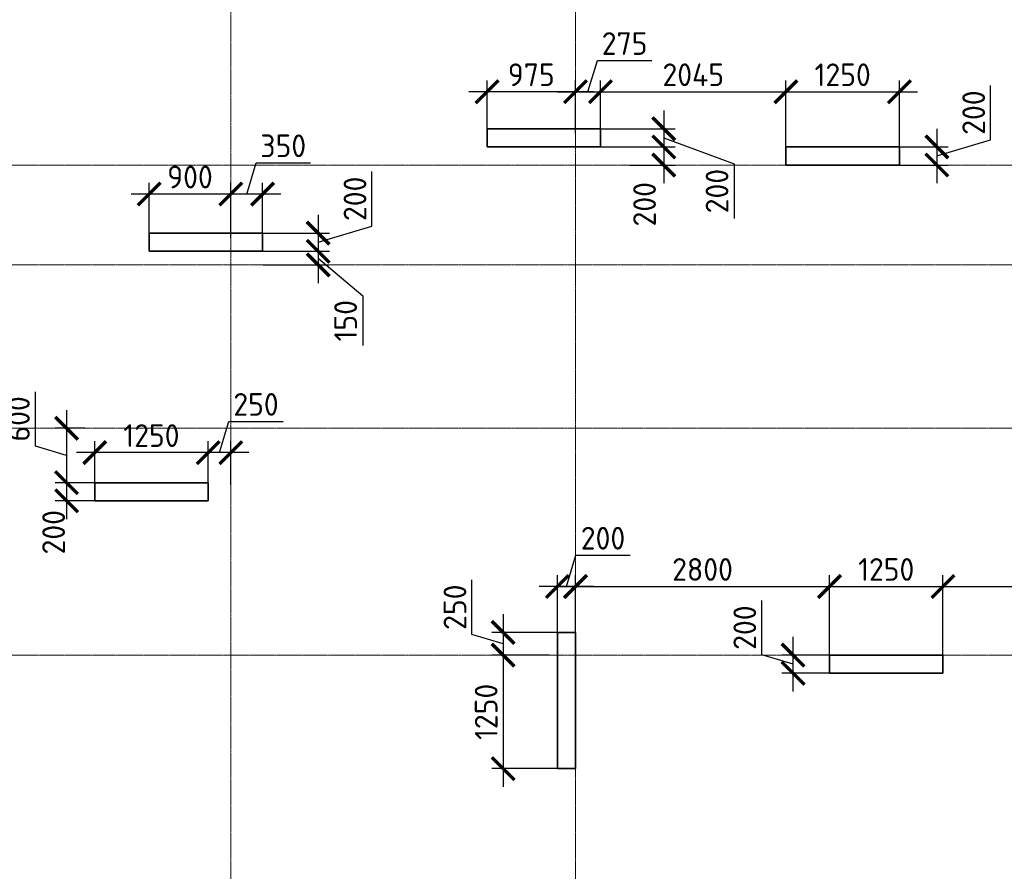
# Model space of a CAD drawing. Header units: millimetres. Extents: x 263826 to 1718326, y -423071 to 70137.
# Tile 28 of 256: x 478915 to 489769, y -376311 to -366927. Entities that reach past the tile are written whole.
import ezdxf

# ---------------------------------------------------------------- set-up
doc = ezdxf.new("R2010")
doc.units = ezdxf.units.MM
doc.linetypes.add('______5', pattern=[1100, 800, -100, 100, -100])
doc.linetypes.add('осевая', pattern=[50.8, 31.75, -6.35, 6.35, -6.35])
doc.layers.add('Колонна_ бетон', color=7, linetype='Continuous', lineweight=50, true_color=0xb4b496)
doc.layers.add('Оси', color=40, linetype='______5', lineweight=18)
doc.layers.add('РАЗМЕРЫ', color=1, linetype='Continuous', lineweight=9)
doc.styles.add('GOST-2.304_Type-B', font='GOST_Common.ttf')
doc.dimstyles.new('СПДС', dxfattribs={"dimscale": 100, "dimtxt": 2.5, "dimasz": 2.5, "dimexe": 1.25, "dimexo": 0, "dimtad": 1, "dimdec": 0, "dimtxsty": 'GOST-2.304_Type-B', "dimblk": 'ARCHTICK', "dimcen": 2.5, "dimdle": 2, "dimadec": 0, "dimazin": 2, "dimtfac": 0.75, "dimtdec": 0, "dimtmove": 1, "dimatfit": 3, "dimfxl": 1, "dimtolj": 1, "dimarcsym": 1})

# ---------------------------------------------------------------- blocks, each defined once
blk = doc.blocks.new('оси2')
at = {"layer": 'Оси', "color": 16, "linetype": 'осевая', "lineweight": 0, "ltscale": 0.5, "transparency": 33554687}
for p, q in [((1020445.5, 5465.4), (1020445.5, -20739.3)), ((1024245.5, 5465.4), (1024245.5, -20739.3)), ((979200, -4392.9), (1032582.1, -4392.9)), ((979200, -5492.9), (1032582.1, -5492.9)), ((979200, -7292.9), (1032582.1, -7292.9)), ((979200, -9792.9), (1032582.1, -9792.9))]:
    blk.add_line(p, q, dxfattribs=at)
blk = doc.blocks.new('_ArchTick')
at = {"color": 0, "linetype": 'ByBlock', "const_width": 0.15}
blk.add_lwpolyline([(-0.5, -0.5), (0.5, 0.5)], dxfattribs=at)
blk = doc.blocks.new('*D1417')
at = {"layer": 'DEFPOINTS', "color": 0, "lineweight": 0, "transparency": 16777216}
for p in [(484842, -373173), (484842, -373851, -360), (485042, -373851, -360)]:
    blk.add_point(p, dxfattribs=at)
at = {"layer": 'РАЗМЕРЫ', "color": 0, "lineweight": -2, "transparency": 16777216}
for p, q in [((484942, -373173), (485045, -372829)), ((485045, -372829), (485645, -372829)), ((484842, -373851), (484842, -373048)), ((485042, -373851), (485042, -373048)), ((485242, -373173), (484642, -373173))]:
    blk.add_line(p, q, dxfattribs=at)
at = {"layer": 'РАЗМЕРЫ', "color": 0, "lineweight": -2, "transparency": 16777216, "xscale": 250, "yscale": 250, "zscale": 250, "rotation": 180}
blk.add_blockref('_ArchTick', (484842, -373173), dxfattribs=at)
at = {"layer": 'РАЗМЕРЫ', "color": 0, "lineweight": -2, "transparency": 16777216, "xscale": 250, "yscale": 250, "zscale": 250}
blk.add_blockref('_ArchTick', (485042, -373173), dxfattribs=at)
at = {"layer": 'РАЗМЕРЫ', "color": 0, "lineweight": 0, "transparency": 16777216, "insert": (485345, -372641), "char_height": 250, "attachment_point": 5, "style": 'GOST-2.304_Type-B'}
blk.add_mtext('\\A1;200', dxfattribs=at)
blk = doc.blocks.new('*D1418')
at = {"layer": 'DEFPOINTS', "color": 0, "lineweight": 0, "transparency": 16777216}
for p in [(484942, -373679, -200), (484244, -373929), (484752, -373929, -560)]:
    blk.add_point(p, dxfattribs=at)
at = {"layer": 'РАЗМЕРЫ', "color": 0, "lineweight": -2, "transparency": 16777216}
for p, q in [((483900, -373701), (483900, -373101)), ((484244, -373479), (484244, -374129)), ((484942, -373679), (484119, -373679)), ((484244, -373804), (483900, -373701)), ((484752, -373929), (484119, -373929))]:
    blk.add_line(p, q, dxfattribs=at)
at = {"layer": 'РАЗМЕРЫ', "color": 0, "lineweight": -2, "transparency": 16777216, "xscale": 250, "yscale": 250, "zscale": 250}
for p, rotation in [((484244, -373679), 90), ((484244, -373929), 270)]:
    blk.add_blockref('_ArchTick', p, dxfattribs=dict(at, rotation=rotation))
at = {"layer": 'РАЗМЕРЫ', "color": 0, "lineweight": 0, "transparency": 16777216, "insert": (483713, -373401), "char_height": 250, "attachment_point": 5, "rotation": 90, "style": 'GOST-2.304_Type-B'}
blk.add_mtext('\\A1;250', dxfattribs=at)
blk = doc.blocks.new('*D1419')
at = {"layer": 'DEFPOINTS', "color": 0, "lineweight": 0, "transparency": 16777216}
for p in [(484752, -373929, -560), (484244, -375179), (484942, -375179, -200)]:
    blk.add_point(p, dxfattribs=at)
at = {"layer": 'РАЗМЕРЫ', "color": 0, "lineweight": -2, "transparency": 16777216}
for p, q in [((484244, -373729), (484244, -375379)), ((484752, -373929), (484119, -373929)), ((484942, -375179), (484119, -375179))]:
    blk.add_line(p, q, dxfattribs=at)
at = {"layer": 'РАЗМЕРЫ', "color": 0, "lineweight": -2, "transparency": 16777216, "xscale": 250, "yscale": 250, "zscale": 250}
for p, rotation in [((484244, -373929), 90), ((484244, -375179), 270)]:
    blk.add_blockref('_ArchTick', p, dxfattribs=dict(at, rotation=rotation))
at = {"layer": 'РАЗМЕРЫ', "color": 0, "lineweight": 0, "transparency": 16777216, "insert": (484057, -374554), "char_height": 250, "attachment_point": 5, "rotation": 90, "style": 'GOST-2.304_Type-B'}
blk.add_mtext('\\A1;1250', dxfattribs=at)
blk = doc.blocks.new('*D1420')
at = {"layer": 'DEFPOINTS', "color": 0, "lineweight": 0, "transparency": 16777216}
for p in [(487842, -373173), (485042, -373851, -360), (487842, -373979)]:
    blk.add_point(p, dxfattribs=at)
at = {"layer": 'РАЗМЕРЫ', "color": 0, "lineweight": -2, "transparency": 16777216}
for p, q in [((485042, -373851), (485042, -373048)), ((487842, -373979), (487842, -373048)), ((484842, -373173), (488042, -373173))]:
    blk.add_line(p, q, dxfattribs=at)
at = {"layer": 'РАЗМЕРЫ', "color": 0, "lineweight": -2, "transparency": 16777216, "xscale": 250, "yscale": 250, "zscale": 250, "rotation": 180}
blk.add_blockref('_ArchTick', (485042, -373173), dxfattribs=at)
at = {"layer": 'РАЗМЕРЫ', "color": 0, "lineweight": -2, "transparency": 16777216, "xscale": 250, "yscale": 250, "zscale": 250}
blk.add_blockref('_ArchTick', (487842, -373173), dxfattribs=at)
at = {"layer": 'РАЗМЕРЫ', "color": 0, "lineweight": 0, "transparency": 16777216, "insert": (486442, -372985), "char_height": 250, "attachment_point": 5, "style": 'GOST-2.304_Type-B'}
blk.add_mtext('\\A1;2800', dxfattribs=at)
blk = doc.blocks.new('*D1421')
at = {"layer": 'DEFPOINTS', "color": 0, "lineweight": 0, "transparency": 16777216}
for p in [(489092, -373173), (487842, -373979), (489092, -373979)]:
    blk.add_point(p, dxfattribs=at)
at = {"layer": 'РАЗМЕРЫ', "color": 0, "lineweight": -2, "transparency": 16777216}
for p, q in [((487842, -373979), (487842, -373048)), ((489092, -373979), (489092, -373048)), ((487642, -373173), (489292, -373173))]:
    blk.add_line(p, q, dxfattribs=at)
at = {"layer": 'РАЗМЕРЫ', "color": 0, "lineweight": -2, "transparency": 16777216, "xscale": 250, "yscale": 250, "zscale": 250, "rotation": 180}
blk.add_blockref('_ArchTick', (487842, -373173), dxfattribs=at)
at = {"layer": 'РАЗМЕРЫ', "color": 0, "lineweight": -2, "transparency": 16777216, "xscale": 250, "yscale": 250, "zscale": 250}
blk.add_blockref('_ArchTick', (489092, -373173), dxfattribs=at)
at = {"layer": 'РАЗМЕРЫ', "color": 0, "lineweight": 0, "transparency": 16777216, "insert": (488467, -372985), "char_height": 250, "attachment_point": 5, "style": 'GOST-2.304_Type-B'}
blk.add_mtext('\\A1;1250', dxfattribs=at)
blk = doc.blocks.new('*D1422')
at = {"layer": 'DEFPOINTS', "color": 0, "lineweight": 0, "transparency": 16777216}
for p in [(491242, -373173), (491242, -373833), (489092, -373979)]:
    blk.add_point(p, dxfattribs=at)
at = {"layer": 'РАЗМЕРЫ', "color": 0, "lineweight": -2, "transparency": 16777216}
for p, q in [((489092, -373979), (489092, -373048)), ((491242, -373833), (491242, -373048)), ((488892, -373173), (491442, -373173))]:
    blk.add_line(p, q, dxfattribs=at)
at = {"layer": 'РАЗМЕРЫ', "color": 0, "lineweight": -2, "transparency": 16777216, "xscale": 250, "yscale": 250, "zscale": 250, "rotation": 180}
blk.add_blockref('_ArchTick', (489092, -373173), dxfattribs=at)
at = {"layer": 'РАЗМЕРЫ', "color": 0, "lineweight": -2, "transparency": 16777216, "xscale": 250, "yscale": 250, "zscale": 250}
blk.add_blockref('_ArchTick', (491242, -373173), dxfattribs=at)
at = {"layer": 'РАЗМЕРЫ', "color": 0, "lineweight": 0, "transparency": 16777216, "insert": (490167, -372985), "char_height": 250, "attachment_point": 5, "style": 'GOST-2.304_Type-B'}
blk.add_mtext('\\A1;2150', dxfattribs=at)
blk = doc.blocks.new('*D1452')
at = {"layer": 'DEFPOINTS', "color": 0, "lineweight": 0, "transparency": 16777216}
for p in [(485317, -367721), (485042, -368179), (485317, -368179)]:
    blk.add_point(p, dxfattribs=at)
at = {"layer": 'РАЗМЕРЫ', "color": 0, "lineweight": -2, "transparency": 16777216}
for p, q in [((485179, -367721), (485283, -367377)), ((485283, -367377), (485883, -367377)), ((485042, -368179), (485042, -367596)), ((485317, -368179), (485317, -367596)), ((484842, -367721), (485517, -367721))]:
    blk.add_line(p, q, dxfattribs=at)
at = {"layer": 'РАЗМЕРЫ', "color": 0, "lineweight": -2, "transparency": 16777216, "xscale": 250, "yscale": 250, "zscale": 250, "rotation": 180}
blk.add_blockref('_ArchTick', (485042, -367721), dxfattribs=at)
at = {"layer": 'РАЗМЕРЫ', "color": 0, "lineweight": -2, "transparency": 16777216, "xscale": 250, "yscale": 250, "zscale": 250}
blk.add_blockref('_ArchTick', (485317, -367721), dxfattribs=at)
at = {"layer": 'РАЗМЕРЫ', "color": 0, "lineweight": 0, "transparency": 16777216, "insert": (485583, -367190), "char_height": 250, "attachment_point": 5, "style": 'GOST-2.304_Type-B'}
blk.add_mtext('\\A1;275', dxfattribs=at)
blk = doc.blocks.new('*D1453')
at = {"layer": 'DEFPOINTS', "color": 0, "lineweight": 0, "transparency": 16777216}
for p in [(484067, -367721), (484067, -368179), (485042, -368179)]:
    blk.add_point(p, dxfattribs=at)
at = {"layer": 'РАЗМЕРЫ', "color": 0, "lineweight": -2, "transparency": 16777216}
for p, q in [((484067, -368179), (484067, -367596)), ((485042, -368179), (485042, -367596)), ((485242, -367721), (483867, -367721))]:
    blk.add_line(p, q, dxfattribs=at)
at = {"layer": 'РАЗМЕРЫ', "color": 0, "lineweight": -2, "transparency": 16777216, "xscale": 250, "yscale": 250, "zscale": 250, "rotation": 180}
blk.add_blockref('_ArchTick', (484067, -367721), dxfattribs=at)
at = {"layer": 'РАЗМЕРЫ', "color": 0, "lineweight": -2, "transparency": 16777216, "xscale": 250, "yscale": 250, "zscale": 250}
blk.add_blockref('_ArchTick', (485042, -367721), dxfattribs=at)
at = {"layer": 'РАЗМЕРЫ', "color": 0, "lineweight": 0, "transparency": 16777216, "insert": (484554, -367534), "char_height": 250, "attachment_point": 5, "style": 'GOST-2.304_Type-B'}
blk.add_mtext('\\A1;975', dxfattribs=at)
blk = doc.blocks.new('*D1454')
at = {"layer": 'DEFPOINTS', "color": 0, "lineweight": 0, "transparency": 16777216}
for p in [(485317, -368129, -200), (485317, -368329, -200), (486015, -368329)]:
    blk.add_point(p, dxfattribs=at)
at = {"layer": 'РАЗМЕРЫ', "color": 0, "lineweight": -2, "transparency": 16777216}
for p, q in [((486015, -367929), (486015, -368529)), ((485317, -368129), (486140, -368129)), ((486015, -368229), (486790, -368516)), ((485317, -368329), (486140, -368329)), ((486790, -368516), (486790, -369116))]:
    blk.add_line(p, q, dxfattribs=at)
at = {"layer": 'РАЗМЕРЫ', "color": 0, "lineweight": -2, "transparency": 16777216, "xscale": 250, "yscale": 250, "zscale": 250}
for p, rotation in [((486015, -368129), 90), ((486015, -368329), 270)]:
    blk.add_blockref('_ArchTick', p, dxfattribs=dict(at, rotation=rotation))
at = {"layer": 'РАЗМЕРЫ', "color": 0, "lineweight": 0, "transparency": 16777216, "insert": (486602, -368816), "char_height": 250, "attachment_point": 5, "rotation": 90, "style": 'GOST-2.304_Type-B'}
blk.add_mtext('\\A1;200', dxfattribs=at)
blk = doc.blocks.new('*D1455')
at = {"layer": 'DEFPOINTS', "color": 0, "lineweight": 0, "transparency": 16777216}
for p in [(485728, -368329), (485640, -368529, -560), (486015, -368529)]:
    blk.add_point(p, dxfattribs=at)
at = {"layer": 'РАЗМЕРЫ', "color": 0, "lineweight": -2, "transparency": 16777216}
for p, q in [((486015, -368129), (486015, -368729)), ((485728, -368329), (486140, -368329)), ((485640, -368529), (486140, -368529))]:
    blk.add_line(p, q, dxfattribs=at)
at = {"layer": 'РАЗМЕРЫ', "color": 0, "lineweight": -2, "transparency": 16777216, "xscale": 250, "yscale": 250, "zscale": 250}
for p, rotation in [((486015, -368329), 90), ((486015, -368529), 270)]:
    blk.add_blockref('_ArchTick', p, dxfattribs=dict(at, rotation=rotation))
at = {"layer": 'РАЗМЕРЫ', "color": 0, "lineweight": 0, "transparency": 16777216, "insert": (485803, -368961), "char_height": 250, "attachment_point": 5, "rotation": 90, "style": 'GOST-2.304_Type-B'}
blk.add_mtext('\\A1;200', dxfattribs=at)
blk = doc.blocks.new('*D1456')
at = {"layer": 'DEFPOINTS', "color": 0, "lineweight": 0, "transparency": 16777216}
for p in [(487362, -367721), (485317, -368179), (487362, -368379)]:
    blk.add_point(p, dxfattribs=at)
at = {"layer": 'РАЗМЕРЫ', "color": 0, "lineweight": -2, "transparency": 16777216}
for p, q in [((485317, -368179), (485317, -367596)), ((487362, -368379), (487362, -367596)), ((485117, -367721), (487562, -367721))]:
    blk.add_line(p, q, dxfattribs=at)
at = {"layer": 'РАЗМЕРЫ', "color": 0, "lineweight": -2, "transparency": 16777216, "xscale": 250, "yscale": 250, "zscale": 250, "rotation": 180}
blk.add_blockref('_ArchTick', (485317, -367721), dxfattribs=at)
at = {"layer": 'РАЗМЕРЫ', "color": 0, "lineweight": -2, "transparency": 16777216, "xscale": 250, "yscale": 250, "zscale": 250}
blk.add_blockref('_ArchTick', (487362, -367721), dxfattribs=at)
at = {"layer": 'РАЗМЕРЫ', "color": 0, "lineweight": 0, "transparency": 16777216, "insert": (486340, -367534), "char_height": 250, "attachment_point": 5, "style": 'GOST-2.304_Type-B'}
blk.add_mtext('\\A1;2045', dxfattribs=at)
blk = doc.blocks.new('*D1457')
at = {"layer": 'DEFPOINTS', "color": 0, "lineweight": 0, "transparency": 16777216}
for p in [(488612, -367721), (487362, -368379), (488612, -368379)]:
    blk.add_point(p, dxfattribs=at)
at = {"layer": 'РАЗМЕРЫ', "color": 0, "lineweight": -2, "transparency": 16777216}
for p, q in [((487362, -368379), (487362, -367596)), ((488612, -368379), (488612, -367596)), ((487162, -367721), (488812, -367721))]:
    blk.add_line(p, q, dxfattribs=at)
at = {"layer": 'РАЗМЕРЫ', "color": 0, "lineweight": -2, "transparency": 16777216, "xscale": 250, "yscale": 250, "zscale": 250, "rotation": 180}
blk.add_blockref('_ArchTick', (487362, -367721), dxfattribs=at)
at = {"layer": 'РАЗМЕРЫ', "color": 0, "lineweight": -2, "transparency": 16777216, "xscale": 250, "yscale": 250, "zscale": 250}
blk.add_blockref('_ArchTick', (488612, -367721), dxfattribs=at)
at = {"layer": 'РАЗМЕРЫ', "color": 0, "lineweight": 0, "transparency": 16777216, "insert": (487987, -367534), "char_height": 250, "attachment_point": 5, "style": 'GOST-2.304_Type-B'}
blk.add_mtext('\\A1;1250', dxfattribs=at)
blk = doc.blocks.new('*D1458')
at = {"layer": 'DEFPOINTS', "color": 0, "lineweight": 0, "transparency": 16777216}
for p in [(488612, -368329), (488612, -368529, -560), (489025, -368529)]:
    blk.add_point(p, dxfattribs=at)
at = {"layer": 'РАЗМЕРЫ', "color": 0, "lineweight": -2, "transparency": 16777216}
for p, q in [((489618, -368251), (489618, -367651)), ((489025, -368129), (489025, -368729)), ((489025, -368429), (489618, -368251)), ((488612, -368329), (489150, -368329)), ((488612, -368529), (489150, -368529))]:
    blk.add_line(p, q, dxfattribs=at)
at = {"layer": 'РАЗМЕРЫ', "color": 0, "lineweight": -2, "transparency": 16777216, "xscale": 250, "yscale": 250, "zscale": 250}
for p, rotation in [((489025, -368329), 90), ((489025, -368529), 270)]:
    blk.add_blockref('_ArchTick', p, dxfattribs=dict(at, rotation=rotation))
at = {"layer": 'РАЗМЕРЫ', "color": 0, "lineweight": 0, "transparency": 16777216, "insert": (489431, -367951), "char_height": 250, "attachment_point": 5, "rotation": 90, "style": 'GOST-2.304_Type-B'}
blk.add_mtext('\\A1;200', dxfattribs=at)
blk = doc.blocks.new('*D1459')
at = {"layer": 'DEFPOINTS', "color": 0, "lineweight": 0, "transparency": 16777216}
for p in [(481592, -369279), (481592, -369479), (482205, -369479)]:
    blk.add_point(p, dxfattribs=at)
at = {"layer": 'РАЗМЕРЫ', "color": 0, "lineweight": -2, "transparency": 16777216}
for p, q in [((482798, -369201), (482798, -368601)), ((482205, -369079), (482205, -369679)), ((482205, -369379), (482798, -369201)), ((481592, -369279), (482330, -369279)), ((481592, -369479), (482330, -369479))]:
    blk.add_line(p, q, dxfattribs=at)
at = {"layer": 'РАЗМЕРЫ', "color": 0, "lineweight": -2, "transparency": 16777216, "xscale": 250, "yscale": 250, "zscale": 250}
for p, rotation in [((482205, -369279), 90), ((482205, -369479), 270)]:
    blk.add_blockref('_ArchTick', p, dxfattribs=dict(at, rotation=rotation))
at = {"layer": 'РАЗМЕРЫ', "color": 0, "lineweight": 0, "transparency": 16777216, "insert": (482611, -368901), "char_height": 250, "attachment_point": 5, "rotation": 90, "style": 'GOST-2.304_Type-B'}
blk.add_mtext('\\A1;200', dxfattribs=at)
blk = doc.blocks.new('*D1460')
at = {"layer": 'DEFPOINTS', "color": 0, "lineweight": 0, "transparency": 16777216}
for p in [(481669, -369479), (481600, -369629, -560), (482205, -369629)]:
    blk.add_point(p, dxfattribs=at)
at = {"layer": 'РАЗМЕРЫ', "color": 0, "lineweight": -2, "transparency": 16777216}
for p, q in [((482205, -369279), (482205, -369829)), ((481669, -369479), (482330, -369479)), ((482205, -369554), (482696, -369969)), ((481600, -369629), (482330, -369629)), ((482696, -369969), (482696, -370519))]:
    blk.add_line(p, q, dxfattribs=at)
at = {"layer": 'РАЗМЕРЫ', "color": 0, "lineweight": -2, "transparency": 16777216, "xscale": 250, "yscale": 250, "zscale": 250}
for p, rotation in [((482205, -369479), 90), ((482205, -369629), 270)]:
    blk.add_blockref('_ArchTick', p, dxfattribs=dict(at, rotation=rotation))
at = {"layer": 'РАЗМЕРЫ', "color": 0, "lineweight": 0, "transparency": 16777216, "insert": (482508, -370244), "char_height": 250, "attachment_point": 5, "rotation": 90, "style": 'GOST-2.304_Type-B'}
blk.add_mtext('\\A1;150', dxfattribs=at)
blk = doc.blocks.new('*D1461')
at = {"layer": 'DEFPOINTS', "color": 0, "lineweight": 0, "transparency": 16777216}
for p in [(481242, -368849), (481242, -369329), (481592, -369329)]:
    blk.add_point(p, dxfattribs=at)
at = {"layer": 'РАЗМЕРЫ', "color": 0, "lineweight": -2, "transparency": 16777216}
for p, q in [((481417, -368849), (481520, -368505)), ((481520, -368505), (482120, -368505)), ((481242, -369329), (481242, -368724)), ((481592, -369329), (481592, -368724)), ((481792, -368849), (481042, -368849))]:
    blk.add_line(p, q, dxfattribs=at)
at = {"layer": 'РАЗМЕРЫ', "color": 0, "lineweight": -2, "transparency": 16777216, "xscale": 250, "yscale": 250, "zscale": 250, "rotation": 180}
blk.add_blockref('_ArchTick', (481242, -368849), dxfattribs=at)
at = {"layer": 'РАЗМЕРЫ', "color": 0, "lineweight": -2, "transparency": 16777216, "xscale": 250, "yscale": 250, "zscale": 250}
blk.add_blockref('_ArchTick', (481592, -368849), dxfattribs=at)
at = {"layer": 'РАЗМЕРЫ', "color": 0, "lineweight": 0, "transparency": 16777216, "insert": (481820, -368317), "char_height": 250, "attachment_point": 5, "style": 'GOST-2.304_Type-B'}
blk.add_mtext('\\A1;350', dxfattribs=at)
blk = doc.blocks.new('*D1462')
at = {"layer": 'DEFPOINTS', "color": 0, "lineweight": 0, "transparency": 16777216}
for p in [(480342, -368849), (481242, -369138), (480342, -369329)]:
    blk.add_point(p, dxfattribs=at)
at = {"layer": 'РАЗМЕРЫ', "color": 0, "lineweight": -2, "transparency": 16777216}
for p, q in [((480342, -369329), (480342, -368724)), ((481242, -369138), (481242, -368724)), ((481442, -368849), (480142, -368849))]:
    blk.add_line(p, q, dxfattribs=at)
at = {"layer": 'РАЗМЕРЫ', "color": 0, "lineweight": -2, "transparency": 16777216, "xscale": 250, "yscale": 250, "zscale": 250, "rotation": 180}
blk.add_blockref('_ArchTick', (480342, -368849), dxfattribs=at)
at = {"layer": 'РАЗМЕРЫ', "color": 0, "lineweight": -2, "transparency": 16777216, "xscale": 250, "yscale": 250, "zscale": 250}
blk.add_blockref('_ArchTick', (481242, -368849), dxfattribs=at)
at = {"layer": 'РАЗМЕРЫ', "color": 0, "lineweight": 0, "transparency": 16777216, "insert": (480792, -368661), "char_height": 250, "attachment_point": 5, "style": 'GOST-2.304_Type-B'}
blk.add_mtext('\\A1;900', dxfattribs=at)
blk = doc.blocks.new('*D1463')
at = {"layer": 'DEFPOINTS', "color": 0, "lineweight": 0, "transparency": 16777216}
for p in [(480992, -371698), (481242, -372051), (480992, -372079)]:
    blk.add_point(p, dxfattribs=at)
at = {"layer": 'РАЗМЕРЫ', "color": 0, "lineweight": -2, "transparency": 16777216}
for p, q in [((481117, -371698), (481220, -371354)), ((481220, -371354), (481820, -371354)), ((480992, -372079), (480992, -371573)), ((481242, -372051), (481242, -371573)), ((481442, -371698), (480792, -371698))]:
    blk.add_line(p, q, dxfattribs=at)
at = {"layer": 'РАЗМЕРЫ', "color": 0, "lineweight": -2, "transparency": 16777216, "xscale": 250, "yscale": 250, "zscale": 250, "rotation": 180}
blk.add_blockref('_ArchTick', (480992, -371698), dxfattribs=at)
at = {"layer": 'РАЗМЕРЫ', "color": 0, "lineweight": -2, "transparency": 16777216, "xscale": 250, "yscale": 250, "zscale": 250}
blk.add_blockref('_ArchTick', (481242, -371698), dxfattribs=at)
at = {"layer": 'РАЗМЕРЫ', "color": 0, "lineweight": 0, "transparency": 16777216, "insert": (481520, -371166), "char_height": 250, "attachment_point": 5, "style": 'GOST-2.304_Type-B'}
blk.add_mtext('\\A1;250', dxfattribs=at)
blk = doc.blocks.new('*D1464')
at = {"layer": 'DEFPOINTS', "color": 0, "lineweight": 0, "transparency": 16777216}
for p in [(479742, -371698), (479742, -372079), (480992, -372079)]:
    blk.add_point(p, dxfattribs=at)
at = {"layer": 'РАЗМЕРЫ', "color": 0, "lineweight": -2, "transparency": 16777216}
for p, q in [((479742, -372079), (479742, -371573)), ((480992, -372079), (480992, -371573)), ((481192, -371698), (479542, -371698))]:
    blk.add_line(p, q, dxfattribs=at)
at = {"layer": 'РАЗМЕРЫ', "color": 0, "lineweight": -2, "transparency": 16777216, "xscale": 250, "yscale": 250, "zscale": 250, "rotation": 180}
blk.add_blockref('_ArchTick', (479742, -371698), dxfattribs=at)
at = {"layer": 'РАЗМЕРЫ', "color": 0, "lineweight": -2, "transparency": 16777216, "xscale": 250, "yscale": 250, "zscale": 250}
blk.add_blockref('_ArchTick', (480992, -371698), dxfattribs=at)
at = {"layer": 'РАЗМЕРЫ', "color": 0, "lineweight": 0, "transparency": 16777216, "insert": (480367, -371510), "char_height": 250, "attachment_point": 5, "style": 'GOST-2.304_Type-B'}
blk.add_mtext('\\A1;1250', dxfattribs=at)
blk = doc.blocks.new('*D1465')
at = {"layer": 'DEFPOINTS', "color": 0, "lineweight": 0, "transparency": 16777216}
for p in [(479633, -371429, -560), (479432, -372029), (479800, -372029, -200)]:
    blk.add_point(p, dxfattribs=at)
at = {"layer": 'РАЗМЕРЫ', "color": 0, "lineweight": -2, "transparency": 16777216}
for p, q in [((479088, -371626), (479088, -371026)), ((479432, -371229), (479432, -372229)), ((479633, -371429), (479307, -371429)), ((479432, -371729), (479088, -371626)), ((479800, -372029), (479307, -372029))]:
    blk.add_line(p, q, dxfattribs=at)
at = {"layer": 'РАЗМЕРЫ', "color": 0, "lineweight": -2, "transparency": 16777216, "xscale": 250, "yscale": 250, "zscale": 250}
for p, rotation in [((479432, -371429), 90), ((479432, -372029), 270)]:
    blk.add_blockref('_ArchTick', p, dxfattribs=dict(at, rotation=rotation))
at = {"layer": 'РАЗМЕРЫ', "color": 0, "lineweight": 0, "transparency": 16777216, "insert": (478901, -371326), "char_height": 250, "attachment_point": 5, "rotation": 90, "style": 'GOST-2.304_Type-B'}
blk.add_mtext('\\A1;600', dxfattribs=at)
blk = doc.blocks.new('*D1466')
at = {"layer": 'DEFPOINTS', "color": 0, "lineweight": 0, "transparency": 16777216}
for p in [(479877, -372029, -200), (479432, -372229), (479877, -372229, -200)]:
    blk.add_point(p, dxfattribs=at)
at = {"layer": 'РАЗМЕРЫ', "color": 0, "lineweight": -2, "transparency": 16777216}
for p, q in [((479432, -371829), (479432, -372429)), ((479877, -372029), (479307, -372029)), ((479877, -372229), (479307, -372229))]:
    blk.add_line(p, q, dxfattribs=at)
at = {"layer": 'РАЗМЕРЫ', "color": 0, "lineweight": -2, "transparency": 16777216, "xscale": 250, "yscale": 250, "zscale": 250}
for p, rotation in [((479432, -372029), 90), ((479432, -372229), 270)]:
    blk.add_blockref('_ArchTick', p, dxfattribs=dict(at, rotation=rotation))
at = {"layer": 'РАЗМЕРЫ', "color": 0, "lineweight": 0, "transparency": 16777216, "insert": (479289, -372575), "char_height": 250, "attachment_point": 5, "rotation": 90, "style": 'GOST-2.304_Type-B'}
blk.add_mtext('\\A1;200', dxfattribs=at)
blk = doc.blocks.new('*D1590')
at = {"layer": 'DEFPOINTS', "color": 0, "transparency": 16777216}
for p in [(487440, -373929), (487951, -373929, -200), (487842, -374129, 360)]:
    blk.add_point(p, dxfattribs=at)
at = {"layer": 'РАЗМЕРЫ', "color": 0, "lineweight": -2, "transparency": 16777216}
for p, q in [((487096, -373926), (487096, -373326)), ((487440, -374329), (487440, -373729)), ((487440, -374029), (487096, -373926)), ((487951, -373929), (487315, -373929)), ((487842, -374129), (487315, -374129))]:
    blk.add_line(p, q, dxfattribs=at)
at = {"layer": 'РАЗМЕРЫ', "color": 0, "lineweight": -2, "transparency": 16777216, "xscale": 250, "yscale": 250, "zscale": 250}
for p, rotation in [((487440, -373929), 90), ((487440, -374129), 270)]:
    blk.add_blockref('_ArchTick', p, dxfattribs=dict(at, rotation=rotation))
at = {"layer": 'РАЗМЕРЫ', "color": 0, "lineweight": 0, "transparency": 16777216, "insert": (486908, -373626), "char_height": 250, "attachment_point": 5, "rotation": 90, "style": 'GOST-2.304_Type-B'}
blk.add_mtext('\\A1;200', dxfattribs=at)

msp = doc.modelspace()

# ---------------------------------------------------------------- linework, layer by layer
at = {"layer": 'Колонна_ бетон', "color": 180, "linetype": 'Continuous', "lineweight": 35, "transparency": 33554687}
for p, q in [((484066.8803, -368128.85679, -200), (484066.8803, -368328.85679, -200)), ((485316.88027, -368128.85679, -200), (484066.8803, -368128.85679, -200)), ((485316.88027, -368328.85679, -200), (485316.88027, -368128.85679, -200)), ((485316.88027, -368328.85679, -200), (484066.8803, -368328.85679, -200)), ((487361.88034, -368328.85679, -200), (487361.88034, -368528.85679, -200)), ((488611.8803, -368328.85679, -200), (487361.88034, -368328.85679, -200)), ((488611.8803, -368328.85679, -200), (488611.8803, -368528.85679, -200)), ((487361.88034, -368528.85679, -200), (488611.8803, -368528.85679, -200)), ((480341.8803, -369478.85679, -200), (480341.8803, -369278.85679, -200)), ((481591.88027, -369278.85679, -200), (480341.8803, -369278.85679, -200)), ((481591.88027, -369278.85679, -200), (481591.88027, -369478.85679, -200)), ((481591.88027, -369478.85679, -200), (480341.8803, -369478.85679, -200)), ((480991.52161, -372028.85679, -200), (479741.52164, -372028.85679, -200)), ((479741.52164, -372028.85679, -200), (479741.52164, -372228.85679, -200)), ((480991.52161, -372228.85679, -200), (480991.52161, -372028.85679, -200)), ((479741.52164, -372228.85679, -200), (480991.52161, -372228.85679, -200)), ((485041.88027, -373678.85685, -200), (484841.88027, -373678.85685, -200)), ((484841.88027, -375178.85682, -200), (484841.88027, -373678.85685, -200)), ((485041.88027, -373678.85685, -200), (485041.88027, -375178.85682, -200)), ((487841.88084, -374128.85679, -200), (487841.88084, -373928.85679, -200)), ((487841.88084, -373928.85679, -200), (489091.88081, -373928.85679, -200)), ((489091.88081, -373928.85679, -200), (489091.88081, -374128.85679, -200)), ((489091.88081, -374128.85679, -200), (487841.88084, -374128.85679, -200)), ((484841.88027, -375178.85682, -200), (485041.88027, -375178.85682, -200))]:
    msp.add_line(p, q, dxfattribs=at)

# ---------------------------------------------------------------- block references
at = {"layer": 'РАЗМЕРЫ'}
msp.add_blockref('оси2', (-539203.53067, -364135.97522, -559.99999), dxfattribs=at)

# ---------------------------------------------------------------- dimensions: what is measured, and where the dimension line sits
at = {"layer": 'РАЗМЕРЫ', "color": 146, "lineweight": 0, "true_color": 0x006272}
for base, p1, p2, picture, middle in [((485317.03041, -367721.0355), (485041.88264, -368178.85172), (485317.03041, -368178.85172), '*D1452', (485345.08153, -367189.7855)), ((484067.02431, -367721.0355), (485041.88264, -368178.85172), (484067.02431, -368178.85172), '*D1453', (484554.45347, -367533.5355)), ((487362.02553, -367721.0355), (485317.03041, -368178.85172), (487362.02553, -368378.85172), '*D1456', (486339.52797, -367533.5355)), ((488612.03163, -367721.0355), (487362.02553, -368378.85172), (488612.03163, -368378.85172), '*D1457', (487987.02858, -367533.5355)), ((481241.88264, -368848.5355), (481592.03041, -369328.85782), (481241.88264, -369328.85782), '*D1461', (481582.58153, -368317.2855)), ((480342.03041, -368848.5355), (481241.88264, -369138.0355), (480342.03041, -369328.85782), '*D1462', (480791.95653, -368661.0355)), ((480991.6703, -371697.5355), (481241.88264, -372051.0355), (480991.6703, -372078.85172), '*D1463', (481282.40147, -371166.2855)), ((479741.6703, -371697.5355), (480991.6703, -372078.85172), (479741.6703, -372078.85172), '*D1464', (480366.6703, -371510.0355)), ((484842.03041, -373172.5355), (485042.03041, -373851.0355, -360), (484842.03041, -373851.0355, -360), '*D1417', (485107.65541, -372641.2855)), ((487842.03041, -373172.5355), (485042.03041, -373851.0355, -360), (487842.03041, -373978.85744), '*D1420', (486442.03041, -372985.0355)), ((489092.03041, -373172.5355), (487842.03041, -373978.85744), (489092.03041, -373978.85782), '*D1421', (488467.03041, -372985.0355)), ((491241.88264, -373172.5355), (489092.03041, -373978.85782), (491241.88264, -373833.0355), '*D1422', (490166.95653, -372985.0355))]:
    dim = msp.add_linear_dim(base=base, p1=p1, p2=p2, dimstyle='СПДС', override={"dimtofl": 0}, dxfattribs=at)
    dim.commit()
    dim.dimension.update_dxf_attribs({"geometry": picture, "text_midpoint": middle})
for base, p1, p2, picture, middle in [((489024.60072, -368528.85679), (488611.8803, -368328.85679), (488612.03044, -368528.85679, -559.99999), '*D1458', (489430.85072, -368188.23179)), ((482204.60072, -369478.85679), (481591.88027, -369278.85679), (481591.88027, -369478.85679), '*D1459', (482610.85072, -369138.23179)), ((479432.10072, -372028.85679), (479632.85072, -371428.85679, -559.99999), (479799.97573, -372028.85679, -200), '*D1465', (478900.85072, -371563.23179)), ((484244.10072, -373928.85679), (484941.88027, -373678.85685, -200), (484751.96023, -373928.85679, -559.99999), '*D1418', (483712.85072, -373638.23182)), ((484244.10072, -375178.85682), (484751.96023, -373928.85679, -559.99999), (484941.88027, -375178.85682, -200), '*D1419', (484056.60072, -374553.8568))]:
    dim = msp.add_linear_dim(base=base, p1=p1, p2=p2, angle=90, dimstyle='СПДС', override={"dimtofl": 0}, dxfattribs=at)
    dim.commit()
    dim.dimension.update_dxf_attribs({"geometry": picture, "text_midpoint": middle})
for base, p1, p2, picture, middle in [((486015.10072, -368328.85679), (485317.03041, -368128.85679, -200), (485316.88027, -368328.85679, -200), '*D1454', (486789.60072, -368578.85744)), ((486015.10072, -368528.85679), (485728.4905, -368328.85679), (485640.10072, -368528.85679, -559.99999), '*D1455', (485990.10072, -368960.5355)), ((482204.60072, -369628.85679), (481669.10072, -369478.85679), (481600.10072, -369628.85679, -559.99999), '*D1460', (482695.60072, -370031.5355)), ((479432.10072, -372228.85679), (479876.60072, -372028.85679, -200), (479876.60072, -372228.85679, -200), '*D1466', (479476.60072, -372575.0355))]:
    dim = msp.add_linear_dim(base=base, p1=p1, p2=p2, angle=90, dimstyle='СПДС', override={"dimtofl": 0}, dxfattribs=at)
    dim.commit()
    dim.dimension.update_dxf_attribs({"geometry": picture, "text_midpoint": middle, "dimtype": 160})
at = {"layer": 'РАЗМЕРЫ', "color": 146, "lineweight": 0}
dim = msp.add_linear_dim(base=(487439.60072, -373928.85679, -360), p1=(487841.88084, -374128.85679), p2=(487951.45329, -373928.85679, -559.99999), angle=90, dimstyle='СПДС', dxfattribs=at)
dim.commit()
dim.dimension.update_dxf_attribs({"geometry": '*D1590', "text_midpoint": (486908.35072, -373863.23179, -360)})

doc.saveas('drawing.dxf')
